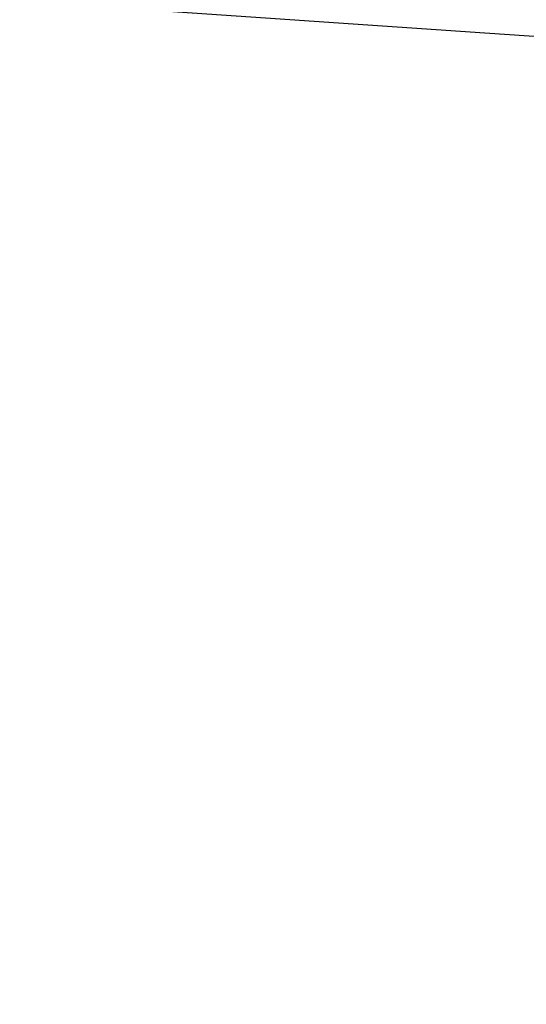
# Model space of a CAD drawing. Header units: millimetres. Extents: x 2083 to 2554, y -1671 to -6.
# Tile 195 of 256: x 2312.1265 to 2312.1382, y -38.0245 to -38.0016. Entities that reach past the tile are written whole.
import ezdxf

# ---------------------------------------------------------------- set-up
doc = ezdxf.new("R2010")
doc.units = ezdxf.units.MM
doc.header["$MEASUREMENT"] = 0
doc.layers.add('Base', color=7, linetype='Continuous', true_color=0x000000)
doc.layers.add('Default', color=7, linetype='Continuous', true_color=0x000000)

# ---------------------------------------------------------------- blocks, each defined once
blk = doc.blocks.new('PRT0007')
at = {"layer": 'Default'}
for points in [[(1.232151, -2.175376, -6.374545), (1.31429, -2.320392, -6.470767), (1.396428, -2.465408, -6.56699), (1.478566, -2.610424, -6.663212)], [(0.56812, -2.945796, -5.71482), (0.536561, -2.78216, -5.811037), (0.505003, -2.618524, -5.907253), (0.473444, -2.454887, -6.003469)], [(0.473444, -2.454887, -5.426262), (0.505003, -2.618523, -5.522479), (0.536561, -2.782159, -5.618695), (0.56812, -2.945795, -5.714911)], [(-0.401749, -2.973058, -4.766519), (-0.379431, -2.807899, -4.86274), (-0.357113, -2.642741, -4.958961), (-0.334795, -2.477582, -5.055182)], [(-0.334795, -2.477583, -4.477948), (-0.357113, -2.642741, -4.574169), (-0.379431, -2.807899, -4.670389), (-0.401748, -2.973057, -4.76661)]]:
    blk.add_open_spline(points, degree=3, dxfattribs=at)

msp = doc.modelspace()

# ---------------------------------------------------------------- block references
at = {"layer": 'Base', "extrusion": (0, -0.707107, 0.707107), "rotation": 270}
msp.add_blockref('PRT0007', (2314.615142, 1155.302584, 1214.217243), dxfattribs=at)

doc.saveas('drawing.dxf')
